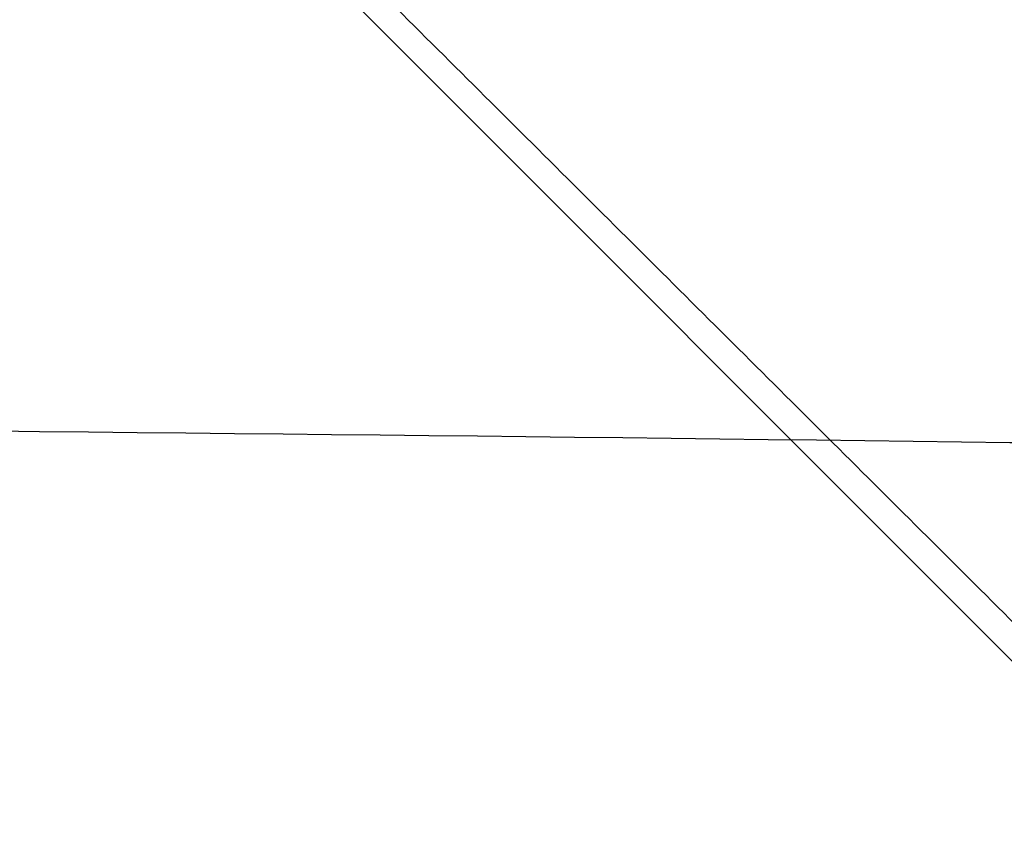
# Model space of a CAD drawing. Header units: millimetres. Extents: x -203 to 203, y 78 to 485.
# Tile 239 of 256: x 0.372 to 0.556, y 201.351 to 201.501. Entities that reach past the tile are written whole.
import ezdxf

# ---------------------------------------------------------------- set-up
doc = ezdxf.new("R2010")
doc.units = ezdxf.units.MM
doc.layers.add('Layer 01', color=18, linetype='Continuous', true_color=0x000000)

# ---------------------------------------------------------------- blocks, each defined once
blk = doc.blocks.new('10CP311BZ')
at = {"layer": 'Layer 01'}
blk.add_line((2.180785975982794, 11.06816297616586, 9.561309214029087), (1.602462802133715, 10.50247755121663, 9.561309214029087), dxfattribs=at)
at = {"layer": 'Layer 01', "extrusion": (1.690585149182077e-14, -1, 4.631737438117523e-14)}
blk.add_open_spline([(-4.897943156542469, 12.00000000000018, 1.193530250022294), (-4.970147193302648, 12, 0.804749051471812), (-4.996238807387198, 12.00000000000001, 0.410242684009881), (-4.9679039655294, 12.00000000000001, -0.1743757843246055), (-4.946842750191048, 12, -0.3687589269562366), (-4.880705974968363, 12, -0.7565128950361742), (-4.835463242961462, 12.00000000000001, -0.9497872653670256), (-4.667284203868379, 12, -1.512509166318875), (-4.511651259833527, 12.00000000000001, -1.870449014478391), (-4.111117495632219, 12.00000000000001, -2.551026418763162), (-3.872288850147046, 12.00000000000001, -2.862611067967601), (-3.46188979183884, 12.00000000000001, -3.282566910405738), (-3.315211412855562, 12, -3.415790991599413), (-3.007185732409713, 12, -3.66129304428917), (-2.686333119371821, 11.99999999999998, -3.8851257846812), (-2.340540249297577, 11.99999999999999, -4.066825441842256), (-1.982028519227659, 12, -4.227038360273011), (-1.795723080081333, 12, -4.296442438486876), (-1.419845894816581, 12, -4.409822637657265), (-1.229184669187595, 12.00000000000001, -4.454382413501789), (-0.8424356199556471, 12.00000000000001, -4.519324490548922), (-0.6451276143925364, 12, -4.539719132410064), (-0.0547867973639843, 12, -4.562814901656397), (0.3352540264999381, 12.00000000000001, -4.529017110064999), (0.7214720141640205, 12, -4.441787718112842)], degree=3, knots=[0, 0, 0, 0, 1.179138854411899, 1.179138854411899, 1.768708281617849, 1.768708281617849, 2.3582777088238, 2.3582777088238, 3.537416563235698, 3.537416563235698, 4.716555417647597, 4.716555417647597, 5.306124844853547, 5.306124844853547, 5.895694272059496, 6.485263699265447, 6.485263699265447, 7.074833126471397, 7.074833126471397, 7.664402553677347, 7.664402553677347, 8.253971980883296, 8.253971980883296, 9.433110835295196, 9.433110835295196, 9.433110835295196, 9.433110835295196], dxfattribs=at)
at = {"layer": 'Layer 01'}
blk.add_rational_spline([(-1.7843140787e-06, 11.52494583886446, 4.499999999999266), (1.863961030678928, 11.58749999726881, 4.499999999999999), (3.181980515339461, 11.64999999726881, 3.181980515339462), (4.499999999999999, 11.71249999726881, 1.86396103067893), (4.499999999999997, 11.77499999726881), (4.499999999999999, 11.83749999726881, -1.863961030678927), (3.181980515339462, 11.89999999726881, -3.181980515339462), (2.155022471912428, 11.94869797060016, -4.208938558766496), (0.7214720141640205, 12, -4.441787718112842)], [1, 0.9238795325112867, 1, 0.9238795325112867, 1, 0.9238795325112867, 1, 0.939675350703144, 0.9749639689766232], degree=2, knots=[-14.09645303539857, -14.09645303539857, -14.09645303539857, -10.36643229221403, -10.36643229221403, -6.636415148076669, -6.636415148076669, -2.906398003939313, -2.906398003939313, 0, 0, 0], dxfattribs=at)
blk.add_open_spline([(2.117210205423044, 11.06816297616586, 9.262208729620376), (1.840548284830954, 10.78532026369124, 9.32101503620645), (1.563886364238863, 10.50247755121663, 9.379821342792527)], degree=2, dxfattribs=at)
blk = doc.blocks.new('CT311ABINT')
at = {"layer": 'Layer 01', "extrusion": (-0.1637859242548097, -0.984092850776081, 0.06881447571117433), "rotation": 0.6561814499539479}
blk.add_blockref('10CP311BZ', (-41.93200462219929, 85.8147011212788, -246.623976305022), dxfattribs=at)

msp = doc.modelspace()

# ---------------------------------------------------------------- block references
at = {"layer": 'Layer 01', "extrusion": (0, -1, 0)}
msp.add_blockref('CT311ABINT', (0, -17.71698113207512, -281.7169811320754), dxfattribs=at)

doc.saveas('drawing.dxf')
